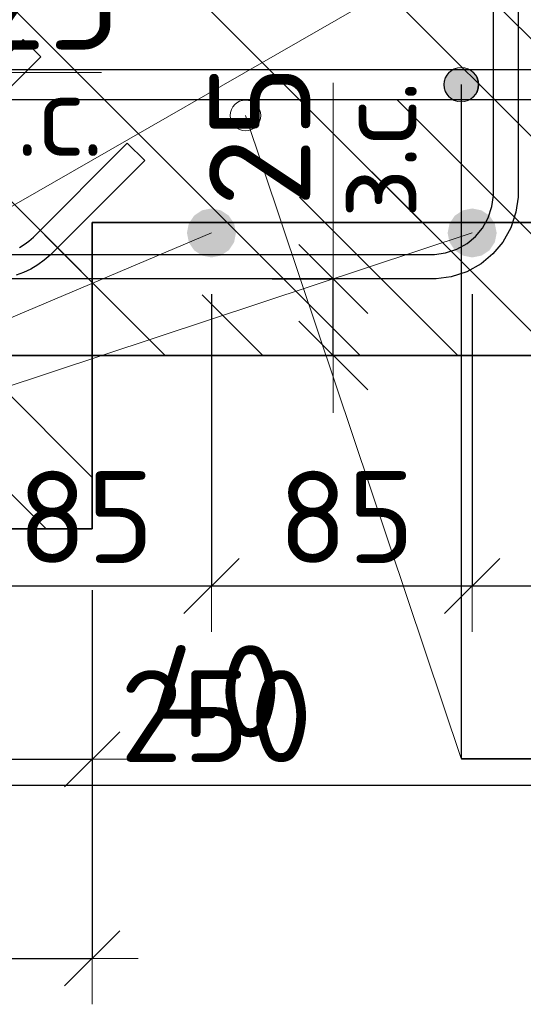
# Model space of a CAD drawing. Header units: metres. Extents: x -38 to 97, y -15 to 21.
# Tile 106 of 230: x 72.357 to 72.521, y 5.151 to 5.473. Entities that reach past the tile are written whole.
import ezdxf

# ---------------------------------------------------------------- set-up
doc = ezdxf.new("R2010")
doc.units = ezdxf.units.M
doc.header["$PDMODE"] = 65
for name, color, linetype, lineweight in [('XR$3$Арм.стержн. Хомут', 240, 'Continuous', 35), ('XR$3$Арм.стержн.горизонт. 1', 180, 'Continuous', 35), ('XR$3$Размерная линия (1)', 7, 'Continuous', 13), ('XR$3$Размерная линия_ общее', 7, 'Continuous', 13), ('XR$4$Арм. стержнями нижней зоны', 180, 'Continuous', 35), ('XR$4$Арм.стержн. Арматура края', 96, 'Continuous', 35), ('XR$4$Размерная линия (1)', 7, 'Continuous', 13), ('XR$6$Арм. стержнями нижней зоны', 180, 'Continuous', 35), ('XR$6$Арм.стержн. Арматура края', 96, 'Continuous', 35), ('XR$6$Размерная линия (1)', 7, 'Continuous', 13)]:
    doc.layers.add(name, color=color, linetype=linetype, lineweight=lineweight)
doc.styles.add('ISOCPEUR', font='txt')
doc.dimstyles.new('DIMSTYLE_11', dxfattribs={"dimtxt": 0.033, "dimasz": 0.0375, "dimexe": 0, "dimexo": 0, "dimgap": 0.0165, "dimtad": 2, "dimdec": 0, "dimlfac": 1000, "dimrnd": 1, "dimzin": 12, "dimdsep": 46, "dimtxsty": 'ISOCPEUR', "dimblk1": 'ALL_ML_STRICH', "dimblk2": 'ALL_ML_STRICH', "dimsah": 1, "dimcen": 0, "dimclrd": 7, "dimclre": 256, "dimclrt": 7, "dimadec": 0, "dimazin": 0, "dimtfac": 1, "dimtdec": 0, "dimtix": 1, "dimtmove": 2, "dimatfit": 3, "dimfxl": 0, "dimtvp": 1.2, "dimtzin": 0, "dimlwd": 0, "dimlwe": -3, "dimarcsym": 0})
doc.dimstyles.new('DIMSTYLE_12', dxfattribs={"dimtxt": 0.03, "dimasz": 0.03, "dimexe": 0, "dimexo": 0, "dimgap": 0.015, "dimtad": 2, "dimdec": 0, "dimlfac": 1000, "dimrnd": 1, "dimzin": 12, "dimdsep": 46, "dimtxsty": 'ISOCPEUR', "dimblk1": 'ALL_ML_STRICH', "dimblk2": 'ALL_ML_STRICH', "dimsah": 1, "dimcen": 0, "dimclrd": 7, "dimclre": 256, "dimclrt": 7, "dimadec": 0, "dimazin": 0, "dimtfac": 1, "dimtdec": 0, "dimtix": 1, "dimtmove": 2, "dimatfit": 3, "dimfxl": 0, "dimtzin": 0, "dimlwd": 0, "dimlwe": -3, "dimarcsym": 0})
doc.dimstyles.new('DIMSTYLE_14', dxfattribs={"dimtxt": 0.03, "dimasz": 0.03, "dimexe": 0, "dimexo": 0, "dimgap": 0.015, "dimtad": 2, "dimdec": 0, "dimlfac": 1000, "dimrnd": 1, "dimzin": 12, "dimdsep": 46, "dimtxsty": 'ISOCPEUR', "dimblk1": 'ALL_ML_STRICH', "dimblk2": 'ALL_ML_STRICH', "dimsah": 1, "dimcen": 0, "dimclrd": 7, "dimclre": 256, "dimclrt": 7, "dimadec": 0, "dimazin": 0, "dimtfac": 1, "dimtdec": 0, "dimtix": 1, "dimtmove": 2, "dimatfit": 3, "dimfxl": 0, "dimtvp": 1.2, "dimtzin": 0, "dimlwd": 0, "dimlwe": -3, "dimarcsym": 0})
pattern_1 = [(135, (0, 0), (-0.031819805, -0.031819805), [0.4, -0.05, 0, -0.05]), (135, (-0.01591, -0.01591), (-0.031819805, -0.031819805), [0.8, -0.1, 0.1, -0.1])]

# ---------------------------------------------------------------- blocks, each defined once
blk = doc.blocks.new('ALL_ML_STRICH')
at = {"color": 0, "linetype": 'ByBlock', "lineweight": -2}
for p, q in [((0, -0.5), (0, 0.5)), ((-0.3, -0.3), (0.3, 0.3)), ((-1, 0), (0.5, 0))]:
    blk.add_line(p, q, dxfattribs=at)
blk = doc.blocks.new('*D78')
at = {"layer": 'DEFPOINTS', "color": 7, "linetype": 'Continuous', "lineweight": 13, "transparency": 33554687}
for p in [(72.29474, 5.36307), (72.5447, 5.36307), (72.29474, 5.22283)]:
    blk.add_point(p, dxfattribs=at)
at = {"layer": 'XR$3$Размерная линия (1)', "color": 9, "linetype": 'Continuous', "lineweight": -2, "true_color": 0xc7c7c7, "transparency": 33554687}
for p, q in [((72.29474, 5.34307), (72.29474, 5.22283)), ((72.5447, 5.34307), (72.5447, 5.22283))]:
    blk.add_line(p, q, dxfattribs=at)
at = {"layer": 'XR$3$Размерная линия (1)', "color": 7, "linetype": 'Continuous', "lineweight": -2, "transparency": 33554687}
blk.add_line((72.29474, 5.22283), (72.5447, 5.22283), dxfattribs=at)
at = {"layer": 'XR$3$Размерная линия (1)', "color": 7, "linetype": 'Continuous', "lineweight": 13, "transparency": 33554687, "xscale": 0.03, "yscale": 0.03, "zscale": 0.03, "rotation": 180}
blk.add_blockref('ALL_ML_STRICH', (72.29474, 5.22283), dxfattribs=at)
at = {"layer": 'XR$3$Размерная линия (1)', "color": 7, "linetype": 'Continuous', "lineweight": 13, "transparency": 33554687, "xscale": 0.03, "yscale": 0.03, "zscale": 0.03}
blk.add_blockref('ALL_ML_STRICH', (72.5447, 5.22283), dxfattribs=at)
at = {"layer": 'XR$3$Размерная линия (1)', "color": 7, "linetype": 'Continuous', "lineweight": 13, "transparency": 33554687, "insert": (72.42122, 5.24533), "char_height": 0.03, "width": 0.09, "attachment_point": 5, "style": 'ISOCPEUR'}
blk.add_mtext('\\A1;{250}', dxfattribs=at)
blk = doc.blocks.new('*D83')
at = {"layer": 'DEFPOINTS', "color": 7, "linetype": 'Continuous', "lineweight": 13, "transparency": 33554687}
for p in [(72.33466, 5.40307), (72.41966, 5.40307), (72.33466, 5.28783)]:
    blk.add_point(p, dxfattribs=at)
at = {"layer": 'XR$3$Размерная линия (1)', "color": 9, "linetype": 'Continuous', "lineweight": -2, "true_color": 0xc7c7c7, "transparency": 33554687}
for p, q in [((72.33466, 5.38307), (72.33466, 5.28783)), ((72.41966, 5.38307), (72.41966, 5.28783))]:
    blk.add_line(p, q, dxfattribs=at)
at = {"layer": 'XR$3$Размерная линия (1)', "color": 7, "linetype": 'Continuous', "lineweight": -2, "transparency": 33554687}
blk.add_line((72.33466, 5.28783), (72.41966, 5.28783), dxfattribs=at)
at = {"layer": 'XR$3$Размерная линия (1)', "color": 7, "linetype": 'Continuous', "lineweight": 13, "transparency": 33554687, "xscale": 0.03, "yscale": 0.03, "zscale": 0.03, "rotation": 180}
blk.add_blockref('ALL_ML_STRICH', (72.33466, 5.28783), dxfattribs=at)
at = {"layer": 'XR$3$Размерная линия (1)', "color": 7, "linetype": 'Continuous', "lineweight": 13, "transparency": 33554687, "xscale": 0.03, "yscale": 0.03, "zscale": 0.03}
blk.add_blockref('ALL_ML_STRICH', (72.41966, 5.28783), dxfattribs=at)
at = {"layer": 'XR$3$Размерная линия (1)', "color": 7, "linetype": 'Continuous', "lineweight": 13, "transparency": 33554687, "insert": (72.37866, 5.31033), "char_height": 0.03, "width": 0.06, "attachment_point": 5, "style": 'ISOCPEUR'}
blk.add_mtext('\\A1;{85}', dxfattribs=at)
blk = doc.blocks.new('*D84')
at = {"layer": 'DEFPOINTS', "color": 7, "linetype": 'Continuous', "lineweight": 13, "transparency": 33554687}
for p in [(72.41966, 5.40307), (72.50474, 5.40307), (72.41966, 5.28783)]:
    blk.add_point(p, dxfattribs=at)
at = {"layer": 'XR$3$Размерная линия (1)', "color": 9, "linetype": 'Continuous', "lineweight": -2, "true_color": 0xc7c7c7, "transparency": 33554687}
for p, q in [((72.41966, 5.38307), (72.41966, 5.28783)), ((72.50474, 5.38307), (72.50474, 5.28783))]:
    blk.add_line(p, q, dxfattribs=at)
at = {"layer": 'XR$3$Размерная линия (1)', "color": 7, "linetype": 'Continuous', "lineweight": -2, "transparency": 33554687}
blk.add_line((72.41966, 5.28783), (72.50474, 5.28783), dxfattribs=at)
at = {"layer": 'XR$3$Размерная линия (1)', "color": 7, "linetype": 'Continuous', "lineweight": 13, "transparency": 33554687, "xscale": 0.03, "yscale": 0.03, "zscale": 0.03, "rotation": 180}
blk.add_blockref('ALL_ML_STRICH', (72.41966, 5.28783), dxfattribs=at)
at = {"layer": 'XR$3$Размерная линия (1)', "color": 7, "linetype": 'Continuous', "lineweight": 13, "transparency": 33554687, "xscale": 0.03, "yscale": 0.03, "zscale": 0.03}
blk.add_blockref('ALL_ML_STRICH', (72.50474, 5.28783), dxfattribs=at)
at = {"layer": 'XR$3$Размерная линия (1)', "color": 7, "linetype": 'Continuous', "lineweight": 13, "transparency": 33554687, "insert": (72.4637, 5.31033), "char_height": 0.03, "width": 0.06, "attachment_point": 5, "style": 'ISOCPEUR'}
blk.add_mtext('\\A1;{85}', dxfattribs=at)
blk = doc.blocks.new('*D85')
at = {"layer": 'DEFPOINTS', "color": 7, "linetype": 'Continuous', "lineweight": 13, "transparency": 33554687}
for p in [(72.50474, 5.40307), (72.5447, 5.36307), (72.50474, 5.28783)]:
    blk.add_point(p, dxfattribs=at)
at = {"layer": 'XR$3$Размерная линия (1)', "color": 9, "linetype": 'Continuous', "lineweight": -2, "true_color": 0xc7c7c7, "transparency": 33554687}
for p, q in [((72.50474, 5.38307), (72.50474, 5.28783)), ((72.5447, 5.34307), (72.5447, 5.28783))]:
    blk.add_line(p, q, dxfattribs=at)
at = {"layer": 'XR$3$Размерная линия (1)', "color": 7, "linetype": 'Continuous', "lineweight": -2, "transparency": 33554687}
blk.add_line((72.50474, 5.28783), (72.5447, 5.28783), dxfattribs=at)
at = {"layer": 'XR$3$Размерная линия (1)', "color": 7, "linetype": 'Continuous', "lineweight": 13, "transparency": 33554687, "xscale": 0.03, "yscale": 0.03, "zscale": 0.03, "rotation": 180}
blk.add_blockref('ALL_ML_STRICH', (72.50474, 5.28783), dxfattribs=at)
at = {"layer": 'XR$3$Размерная линия (1)', "color": 7, "linetype": 'Continuous', "lineweight": 13, "transparency": 33554687, "xscale": 0.03, "yscale": 0.03, "zscale": 0.03}
blk.add_blockref('ALL_ML_STRICH', (72.5447, 5.28783), dxfattribs=at)
at = {"layer": 'XR$3$Размерная линия (1)', "color": 7, "linetype": 'Continuous', "lineweight": 13, "transparency": 33554687, "insert": (72.58504, 5.31003), "char_height": 0.03, "width": 0.06, "attachment_point": 5, "style": 'ISOCPEUR'}
blk.add_mtext('\\A1;{40}', dxfattribs=at)
blk = doc.blocks.new('*D91')
at = {"layer": 'DEFPOINTS', "color": 7, "linetype": 'Continuous', "lineweight": 13, "transparency": 33554687}
for p in [(72.29474, 5.45544), (72.29474, 5.42045), (72.31974, 5.41545)]:
    blk.add_point(p, dxfattribs=at)
at = {"layer": 'XR$3$Размерная линия_ общее', "color": 253, "linetype": 'Continuous', "lineweight": -2, "true_color": 0xa0a0a0, "transparency": 33554687}
for p, q in [((72.29474, 5.44045), (72.29474, 5.45544)), ((72.31974, 5.43545), (72.31974, 5.45544))]:
    blk.add_line(p, q, dxfattribs=at)
at = {"layer": 'XR$3$Размерная линия_ общее', "color": 7, "linetype": 'Continuous', "lineweight": -2, "transparency": 33554687}
blk.add_line((72.29474, 5.45544), (72.31974, 5.45544), dxfattribs=at)
at = {"layer": 'XR$3$Размерная линия_ общее', "color": 7, "linetype": 'Continuous', "lineweight": 13, "transparency": 33554687, "xscale": 0.0375, "yscale": 0.0375, "zscale": 0.0375, "rotation": 180}
blk.add_blockref('ALL_ML_STRICH', (72.29474, 5.45544), dxfattribs=at)
at = {"layer": 'XR$3$Размерная линия_ общее', "color": 7, "linetype": 'Continuous', "lineweight": 13, "transparency": 33554687, "xscale": 0.0375, "yscale": 0.0375, "zscale": 0.0375}
blk.add_blockref('ALL_ML_STRICH', (72.31974, 5.45544), dxfattribs=at)
at = {"layer": 'XR$3$Размерная линия_ общее', "color": 7, "linetype": 'Continuous', "lineweight": 13, "transparency": 33554687, "insert": (72.36647, 5.47944), "char_height": 0.033, "width": 0.066, "attachment_point": 5, "style": 'ISOCPEUR'}
blk.add_mtext('\\A1;{25}', dxfattribs=at)
at = {"layer": 'XR$3$Размерная линия_ общее', "color": 7, "linetype": 'Continuous', "lineweight": 13, "transparency": 33554687, "insert": (72.33952, 5.45523), "char_height": 0.027, "width": 0.00135, "attachment_point": 1, "line_spacing_factor": 0.60241, "style": 'ISOCPEUR'}
blk.add_mtext('з.с.', dxfattribs=at)
blk = doc.blocks.new('*D92')
at = {"layer": 'DEFPOINTS', "color": 7, "linetype": 'Continuous', "lineweight": 13, "transparency": 33554687}
for p in [(72.41944, 5.38807), (72.42444, 5.36307), (72.45943, 5.36307)]:
    blk.add_point(p, dxfattribs=at)
at = {"layer": 'XR$3$Размерная линия_ общее', "color": 253, "linetype": 'Continuous', "lineweight": -2, "true_color": 0xa0a0a0, "transparency": 33554687}
for p, q in [((72.43944, 5.38807), (72.45943, 5.38807)), ((72.44444, 5.36307), (72.45943, 5.36307))]:
    blk.add_line(p, q, dxfattribs=at)
at = {"layer": 'XR$3$Размерная линия_ общее', "color": 7, "linetype": 'Continuous', "lineweight": -2, "transparency": 33554687}
blk.add_line((72.45943, 5.36307), (72.45943, 5.38807), dxfattribs=at)
at = {"layer": 'XR$3$Размерная линия_ общее', "color": 7, "linetype": 'Continuous', "lineweight": 13, "transparency": 33554687, "xscale": 0.0375, "yscale": 0.0375, "zscale": 0.0375}
for p, rotation in [((72.45943, 5.38807), 90), ((72.45943, 5.36307), 270)]:
    blk.add_blockref('ALL_ML_STRICH', p, dxfattribs=dict(at, rotation=rotation))
at = {"layer": 'XR$3$Размерная линия_ общее', "color": 7, "linetype": 'Continuous', "lineweight": 13, "transparency": 33554687, "insert": (72.45964, 5.40784), "char_height": 0.027, "width": 0.00135, "attachment_point": 1, "rotation": 90, "line_spacing_factor": 0.60241, "style": 'ISOCPEUR'}
blk.add_mtext('з.с.', dxfattribs=at)
at = {"layer": 'XR$3$Размерная линия_ общее', "color": 7, "linetype": 'Continuous', "lineweight": 13, "transparency": 33554687, "insert": (72.43543, 5.43479), "char_height": 0.033, "width": 0.066, "attachment_point": 5, "rotation": 90, "style": 'ISOCPEUR'}
blk.add_mtext('\\A1;{25}', dxfattribs=at)
blk = doc.blocks.new('*D386')
at = {"layer": 'DEFPOINTS', "color": 7, "linetype": 'Continuous', "lineweight": 13, "transparency": 33554687}
for p in [(72.13078, 5.30648), (72.38074, 5.30648), (72.13078, 5.16625)]:
    blk.add_point(p, dxfattribs=at)
at = {"layer": 'XR$4$Размерная линия (1)', "color": 9, "linetype": 'Continuous', "lineweight": -2, "true_color": 0xc7c7c7, "transparency": 33554687}
for p, q in [((72.13078, 5.28648), (72.13078, 5.16625)), ((72.38074, 5.28648), (72.38074, 5.16625))]:
    blk.add_line(p, q, dxfattribs=at)
at = {"layer": 'XR$4$Размерная линия (1)', "color": 7, "linetype": 'Continuous', "lineweight": -2, "transparency": 33554687}
blk.add_line((72.13078, 5.16625), (72.38074, 5.16625), dxfattribs=at)
at = {"layer": 'XR$4$Размерная линия (1)', "color": 7, "linetype": 'Continuous', "lineweight": 13, "transparency": 33554687, "xscale": 0.03, "yscale": 0.03, "zscale": 0.03, "rotation": 180}
blk.add_blockref('ALL_ML_STRICH', (72.13078, 5.16625), dxfattribs=at)
at = {"layer": 'XR$4$Размерная линия (1)', "color": 7, "linetype": 'Continuous', "lineweight": 13, "transparency": 33554687, "xscale": 0.03, "yscale": 0.03, "zscale": 0.03}
blk.add_blockref('ALL_ML_STRICH', (72.38074, 5.16625), dxfattribs=at)
at = {"layer": 'XR$4$Размерная линия (1)', "color": 7, "linetype": 'Continuous', "lineweight": 13, "transparency": 33554687, "insert": (72.25726, 5.18875), "char_height": 0.03, "width": 0.09, "attachment_point": 5, "style": 'ISOCPEUR'}
blk.add_mtext('\\A1;{250}', dxfattribs=at)
blk = doc.blocks.new('*D393')
at = {"layer": 'DEFPOINTS', "color": 7, "linetype": 'Continuous', "lineweight": 13, "transparency": 33554687}
for p in [(72.34078, 5.34648), (72.38074, 5.30648), (72.34078, 5.23125)]:
    blk.add_point(p, dxfattribs=at)
at = {"layer": 'XR$4$Размерная линия (1)', "color": 9, "linetype": 'Continuous', "lineweight": -2, "true_color": 0xc7c7c7, "transparency": 33554687}
for p, q in [((72.34078, 5.32648), (72.34078, 5.23125)), ((72.38074, 5.28648), (72.38074, 5.23125))]:
    blk.add_line(p, q, dxfattribs=at)
at = {"layer": 'XR$4$Размерная линия (1)', "color": 7, "linetype": 'Continuous', "lineweight": -2, "transparency": 33554687}
blk.add_line((72.34078, 5.23125), (72.38074, 5.23125), dxfattribs=at)
at = {"layer": 'XR$4$Размерная линия (1)', "color": 7, "linetype": 'Continuous', "lineweight": 13, "transparency": 33554687, "xscale": 0.03, "yscale": 0.03, "zscale": 0.03, "rotation": 180}
blk.add_blockref('ALL_ML_STRICH', (72.34078, 5.23125), dxfattribs=at)
at = {"layer": 'XR$4$Размерная линия (1)', "color": 7, "linetype": 'Continuous', "lineweight": 13, "transparency": 33554687, "xscale": 0.03, "yscale": 0.03, "zscale": 0.03}
blk.add_blockref('ALL_ML_STRICH', (72.38074, 5.23125), dxfattribs=at)
at = {"layer": 'XR$4$Размерная линия (1)', "color": 7, "linetype": 'Continuous', "lineweight": 13, "transparency": 33554687, "insert": (72.42108, 5.25344), "char_height": 0.03, "width": 0.06, "attachment_point": 5, "style": 'ISOCPEUR'}
blk.add_mtext('\\A1;{40}', dxfattribs=at)
blk = doc.blocks.new('*D785')
at = {"layer": 'DEFPOINTS', "color": 7, "linetype": 'Continuous', "lineweight": 13, "transparency": 33554687}
for p in [(72.13078, 5.30648), (72.38074, 5.30648), (72.13078, 5.16625)]:
    blk.add_point(p, dxfattribs=at)
at = {"layer": 'XR$6$Размерная линия (1)', "color": 9, "linetype": 'Continuous', "lineweight": -2, "true_color": 0xc7c7c7, "transparency": 33554687}
for p, q in [((72.13078, 5.28648), (72.13078, 5.16625)), ((72.38074, 5.28648), (72.38074, 5.16625))]:
    blk.add_line(p, q, dxfattribs=at)
at = {"layer": 'XR$6$Размерная линия (1)', "color": 7, "linetype": 'Continuous', "lineweight": -2, "transparency": 33554687}
blk.add_line((72.13078, 5.16625), (72.38074, 5.16625), dxfattribs=at)
at = {"layer": 'XR$6$Размерная линия (1)', "color": 7, "linetype": 'Continuous', "lineweight": 13, "transparency": 33554687, "xscale": 0.03, "yscale": 0.03, "zscale": 0.03, "rotation": 180}
blk.add_blockref('ALL_ML_STRICH', (72.13078, 5.16625), dxfattribs=at)
at = {"layer": 'XR$6$Размерная линия (1)', "color": 7, "linetype": 'Continuous', "lineweight": 13, "transparency": 33554687, "xscale": 0.03, "yscale": 0.03, "zscale": 0.03}
blk.add_blockref('ALL_ML_STRICH', (72.38074, 5.16625), dxfattribs=at)
at = {"layer": 'XR$6$Размерная линия (1)', "color": 7, "linetype": 'Continuous', "lineweight": 13, "transparency": 33554687, "insert": (72.25726, 5.18875), "char_height": 0.03, "width": 0.09, "attachment_point": 5, "style": 'ISOCPEUR'}
blk.add_mtext('\\A1;{250}', dxfattribs=at)
blk = doc.blocks.new('*D789')
at = {"layer": 'DEFPOINTS', "color": 7, "linetype": 'Continuous', "lineweight": 13, "transparency": 33554687}
for p in [(72.34078, 5.34648), (72.38074, 5.30648), (72.34078, 5.23125)]:
    blk.add_point(p, dxfattribs=at)
at = {"layer": 'XR$6$Размерная линия (1)', "color": 9, "linetype": 'Continuous', "lineweight": -2, "true_color": 0xc7c7c7, "transparency": 33554687}
for p, q in [((72.34078, 5.32648), (72.34078, 5.23125)), ((72.38074, 5.28648), (72.38074, 5.23125))]:
    blk.add_line(p, q, dxfattribs=at)
at = {"layer": 'XR$6$Размерная линия (1)', "color": 7, "linetype": 'Continuous', "lineweight": -2, "transparency": 33554687}
blk.add_line((72.34078, 5.23125), (72.38074, 5.23125), dxfattribs=at)
at = {"layer": 'XR$6$Размерная линия (1)', "color": 7, "linetype": 'Continuous', "lineweight": 13, "transparency": 33554687, "xscale": 0.03, "yscale": 0.03, "zscale": 0.03, "rotation": 180}
blk.add_blockref('ALL_ML_STRICH', (72.34078, 5.23125), dxfattribs=at)
at = {"layer": 'XR$6$Размерная линия (1)', "color": 7, "linetype": 'Continuous', "lineweight": 13, "transparency": 33554687, "xscale": 0.03, "yscale": 0.03, "zscale": 0.03}
blk.add_blockref('ALL_ML_STRICH', (72.38074, 5.23125), dxfattribs=at)
at = {"layer": 'XR$6$Размерная линия (1)', "color": 7, "linetype": 'Continuous', "lineweight": 13, "transparency": 33554687, "insert": (72.42108, 5.25344), "char_height": 0.03, "width": 0.06, "attachment_point": 5, "style": 'ISOCPEUR'}
blk.add_mtext('\\A1;{40}', dxfattribs=at)

msp = doc.modelspace()

# ---------------------------------------------------------------- hatches: boundary and pattern name
at = {"linetype": 'Continuous', "lineweight": 25, "transparency": 33554687}
h = msp.add_hatch(dxfattribs=at)
h.set_pattern_fill('__________540', scale=0.015, style=0, pattern_type=2)
h.set_pattern_definition(pattern_1)
h.paths.add_polyline_path([(72.5447, 5.66307), (72.2947, 5.66307), (72.2947, 5.36307), (72.5447, 5.36307)], flags=0)
h = msp.add_hatch(dxfattribs=at)
h.set_pattern_fill('__________540', scale=0.015, style=0, pattern_type=2)
h.set_pattern_definition(pattern_1)
h.paths.add_polyline_path([(72.38074, 5.60648), (72.13074, 5.60648), (72.13074, 5.30648), (72.38074, 5.30648)], flags=0)
h = msp.add_hatch(dxfattribs=at)
h.set_pattern_fill('__________540', scale=0.015, style=0, pattern_type=2)
h.set_pattern_definition(pattern_1)
h.paths.add_polyline_path([(72.38078, 5.60648), (72.13078, 5.60648), (72.13078, 5.30648), (72.38078, 5.30648)], flags=0)
at = {"linetype": 'Continuous', "lineweight": 13, "transparency": 33554687}
h = msp.add_hatch(dxfattribs=at)
h.set_pattern_fill('__________540', scale=0.015, style=0, pattern_type=2)
h.set_pattern_definition(pattern_1)
h.paths.add_polyline_path([(72.38074, 5.60648), (72.38074, 5.40648), (72.56291, 5.40648), (72.56291, 5.60648)], flags=0)
h = msp.add_hatch(dxfattribs=at)
h.set_pattern_fill('__________540', scale=0.015, style=0, pattern_type=2)
h.set_pattern_definition(pattern_1)
h.paths.add_polyline_path([(72.38078, 5.60648), (72.38078, 5.40648), (72.56295, 5.40648), (72.56295, 5.60648)], flags=0)
at = {"layer": 'XR$3$Арм.стержн.горизонт. 1', "linetype": 'Continuous', "lineweight": 50, "transparency": 33554687}
for points in [[(72.42766, 5.40307), (72.42706, 5.40613), (72.42532, 5.40872), (72.42273, 5.41046), (72.41966, 5.41107), (72.4166, 5.41046), (72.41401, 5.40872), (72.41227, 5.40613), (72.41166, 5.40307), (72.41227, 5.40001), (72.41401, 5.39741), (72.4166, 5.39568), (72.41966, 5.39507), (72.42273, 5.39568), (72.42532, 5.39741), (72.42706, 5.40001)], [(72.51274, 5.40307), (72.51213, 5.40613), (72.5104, 5.40872), (72.5078, 5.41046), (72.50474, 5.41107), (72.50168, 5.41046), (72.49908, 5.40872), (72.49735, 5.40613), (72.49674, 5.40307), (72.49735, 5.40001), (72.49908, 5.39741), (72.50168, 5.39568), (72.50474, 5.39507), (72.5078, 5.39568), (72.5104, 5.39741), (72.51213, 5.40001)]]:
    msp.add_hatch(color=7, dxfattribs=at).paths.add_polyline_path(points)
at = {"layer": 'XR$4$Арм. стержнями нижней зоны', "linetype": 'Continuous', "lineweight": 13, "transparency": 33554687}
for points in [[(72.49627, 5.45429), (72.50595, 5.45429), (72.50392, 5.45632)], [(72.49627, 5.45429), (72.50392, 5.45632), (72.4983, 5.45632)], [(72.4983, 5.45632), (72.50392, 5.45632), (72.50111, 5.45711)], [(72.49549, 5.45148), (72.50674, 5.45148), (72.50595, 5.45429)], [(72.49549, 5.45148), (72.50595, 5.45429), (72.49627, 5.45429)], [(72.49627, 5.44867), (72.50674, 5.45148), (72.49549, 5.45148)], [(72.49627, 5.44867), (72.50595, 5.44867), (72.50674, 5.45148)], [(72.4983, 5.44664), (72.50595, 5.44867), (72.49627, 5.44867)], [(72.4983, 5.44664), (72.50392, 5.44664), (72.50595, 5.44867)], [(72.50392, 5.44664), (72.4983, 5.44664), (72.50111, 5.44586)]]:
    msp.add_hatch(color=7, dxfattribs=at).paths.add_polyline_path(points)
at = {"layer": 'XR$6$Арм. стержнями нижней зоны', "linetype": 'Continuous', "lineweight": 13, "transparency": 33554687}
for points in [[(72.4964, 5.45429), (72.50608, 5.45429), (72.50405, 5.45632)], [(72.4964, 5.45429), (72.50405, 5.45632), (72.49843, 5.45632)], [(72.49843, 5.45632), (72.50405, 5.45632), (72.50124, 5.45711)], [(72.49561, 5.45148), (72.50686, 5.45148), (72.50608, 5.45429)], [(72.49561, 5.45148), (72.50608, 5.45429), (72.4964, 5.45429)], [(72.4964, 5.44867), (72.50686, 5.45148), (72.49561, 5.45148)], [(72.4964, 5.44867), (72.50608, 5.44867), (72.50686, 5.45148)], [(72.49843, 5.44664), (72.50608, 5.44867), (72.4964, 5.44867)], [(72.49843, 5.44664), (72.50405, 5.44664), (72.50608, 5.44867)], [(72.50405, 5.44664), (72.49843, 5.44664), (72.50124, 5.44586)]]:
    msp.add_hatch(color=7, dxfattribs=at).paths.add_polyline_path(points)

# ---------------------------------------------------------------- linework, layer by layer
at = {"color": 7, "linetype": 'Continuous', "lineweight": 13, "transparency": 33554687}
for p, q in [((72.31974, 5.45544), (72.38374, 5.45544)), ((72.45943, 5.38807), (72.45943, 5.45207)), ((72.43078, 5.44143), (72.50111, 5.23144)), ((72.43081, 5.44143), (72.50115, 5.23144))]:
    msp.add_line(p, q, dxfattribs=at)
at = {"color": 7, "linetype": 'Continuous', "lineweight": 35, "transparency": 33554687}
for p, q in [((72.38074, 5.40648), (72.56291, 5.40648)), ((72.38074, 5.30648), (72.38074, 5.40648)), ((72.38078, 5.30648), (72.38078, 5.40648)), ((72.38078, 5.40648), (72.56295, 5.40648)), ((72.2947, 5.36307), (72.5447, 5.36307)), ((72.13074, 5.30648), (72.38074, 5.30648)), ((72.13078, 5.30648), (72.38078, 5.30648))]:
    msp.add_line(p, q, dxfattribs=at)
at = {"color": 7, "linetype": 'Continuous', "lineweight": 13, "transparency": 33554687}
msp.add_circle((72.43078, 5.44143), 0.005, dxfattribs=at)
msp.add_circle((72.43078, 5.44143), 0.005, dxfattribs=at)
at = {"layer": 'XR$3$Арм.стержн. Хомут', "color": 40, "linetype": 'Continuous', "lineweight": 25, "transparency": 33554687}
for points in [[(72.5197, 5.60739), (72.5197, 5.41474), (72.51902, 5.40986), (72.51735, 5.40478), (72.51473, 5.40011), (72.51151, 5.39626), (72.50766, 5.39304), (72.50299, 5.39042), (72.49791, 5.38875), (72.49303, 5.38807), (72.34634, 5.38807)], [(72.5197, 5.60739), (72.5197, 5.41474), (72.51902, 5.40986), (72.51735, 5.40478), (72.51473, 5.40011), (72.51151, 5.39626), (72.50766, 5.39304), (72.50299, 5.39042), (72.49791, 5.38875), (72.49303, 5.38807), (72.34634, 5.38807)], [(72.5197, 5.60739), (72.5197, 5.41474), (72.51902, 5.40986), (72.51735, 5.40478), (72.51473, 5.40011), (72.51151, 5.39626), (72.50766, 5.39304), (72.50299, 5.39042), (72.49791, 5.38875), (72.49303, 5.38807), (72.34634, 5.38807)], [(72.3469, 5.39607), (72.49247, 5.39607), (72.49609, 5.39657), (72.49975, 5.39778), (72.5031, 5.39966), (72.50583, 5.40194), (72.50811, 5.40467), (72.50999, 5.40802), (72.5112, 5.41168), (72.5117, 5.4153), (72.5117, 5.60684)], [(72.3469, 5.39607), (72.49247, 5.39607), (72.49609, 5.39657), (72.49975, 5.39778), (72.5031, 5.39966), (72.50583, 5.40194), (72.50811, 5.40467), (72.50999, 5.40802), (72.5112, 5.41168), (72.5117, 5.4153), (72.5117, 5.60684)], [(72.3469, 5.39607), (72.49247, 5.39607), (72.49609, 5.39657), (72.49975, 5.39778), (72.5031, 5.39966), (72.50583, 5.40194), (72.50811, 5.40467), (72.50999, 5.40802), (72.5112, 5.41168), (72.5117, 5.4153), (72.5117, 5.60684)], [(72.3274, 5.4354), (72.35827, 5.46627), (72.36393, 5.46061)], [(72.3274, 5.4354), (72.35827, 5.46627), (72.36393, 5.46061)], [(72.3274, 5.4354), (72.35827, 5.46627), (72.36393, 5.46061)], [(72.36393, 5.46061), (72.33325, 5.42994)], [(72.36393, 5.46061), (72.33325, 5.42994)], [(72.36393, 5.46061), (72.33325, 5.42994)], [(72.35698, 5.39837), (72.35859, 5.39932), (72.36011, 5.40042), (72.36154, 5.40165), (72.39221, 5.43233), (72.39787, 5.42667), (72.36699, 5.3958), (72.36509, 5.39414), (72.36297, 5.39261), (72.36071, 5.39129), (72.35838, 5.39019), (72.35596, 5.38932)], [(72.35698, 5.39837), (72.35859, 5.39932), (72.36011, 5.40042), (72.36154, 5.40165), (72.39221, 5.43233), (72.39787, 5.42667), (72.36699, 5.3958), (72.36509, 5.39414), (72.36297, 5.39261), (72.36071, 5.39129), (72.35838, 5.39019), (72.35596, 5.38932)], [(72.35698, 5.39837), (72.35859, 5.39932), (72.36011, 5.40042), (72.36154, 5.40165), (72.39221, 5.43233), (72.39787, 5.42667), (72.36699, 5.3958), (72.36509, 5.39414), (72.36297, 5.39261), (72.36071, 5.39129), (72.35838, 5.39019), (72.35596, 5.38932)]]:
    msp.add_lwpolyline(points, dxfattribs=at)
at = {"layer": 'XR$3$Арм.стержн.горизонт. 1', "color": 7, "linetype": 'Continuous', "lineweight": 13, "transparency": 33554687}
for q in [(72.50474, 5.49807), (72.41966, 5.40307), (72.50474, 5.40307)]:
    msp.add_line((72.11391, 5.27357), q, dxfattribs=at)
at = {"layer": 'XR$4$Арм. стержнями нижней зоны', "color": 7, "linetype": 'Continuous', "lineweight": 13, "transparency": 33554687}
for p, q in [((72.50111, 5.45711), (72.50111, 5.45711)), ((72.49549, 5.45148), (72.49549, 5.45148)), ((72.50111, 5.23144), (72.50111, 5.45148)), ((72.50674, 5.45148), (72.50674, 5.45148)), ((72.50111, 5.44586), (72.50111, 5.44586)), ((72.50111, 5.23144), (72.72711, 5.23144))]:
    msp.add_line(p, q, dxfattribs=at)
at = {"layer": 'XR$4$Арм. стержнями нижней зоны', "color": 4, "linetype": 'Continuous', "lineweight": 25, "transparency": 33554687}
msp.add_lwpolyline([(72.15574, 5.45648), (72.56791, 5.45648), (72.56791, 5.44648), (72.15574, 5.44648), (72.15574, 5.45648)], dxfattribs=at)
at = {"layer": 'XR$4$Арм. стержнями нижней зоны', "color": 7, "linetype": 'Continuous', "lineweight": 13, "transparency": 33554687}
msp.add_circle((72.50111, 5.45148), 0.00563, dxfattribs=at)
at = {"layer": 'XR$4$Арм.стержн. Арматура края', "color": 4, "linetype": 'Continuous', "lineweight": 25, "transparency": 33554687}
for points in [[(72.56791, 5.44648), (72.1843, 5.44648), (72.17909, 5.44721), (72.17365, 5.449), (72.16864, 5.45181), (72.16451, 5.45525), (72.16106, 5.45938), (72.15826, 5.46439), (72.15646, 5.46983), (72.15574, 5.47505), (72.15574, 5.55192), (72.15646, 5.55713), (72.15826, 5.56257), (72.16106, 5.56758), (72.16451, 5.57171), (72.16864, 5.57516), (72.17365, 5.57796), (72.17909, 5.57976), (72.1843, 5.58048), (72.56791, 5.58048)], [(72.56791, 5.57048), (72.185, 5.57048), (72.18136, 5.56998), (72.17769, 5.56877), (72.17434, 5.56689), (72.17161, 5.56461), (72.16933, 5.56188), (72.16745, 5.55853), (72.16624, 5.55486), (72.16574, 5.55122), (72.16574, 5.47574), (72.16624, 5.4721), (72.16745, 5.46844), (72.16933, 5.46508), (72.17161, 5.46235), (72.17434, 5.46008), (72.17769, 5.4582), (72.18136, 5.45699), (72.185, 5.45648), (72.56791, 5.45648)]]:
    msp.add_lwpolyline(points, dxfattribs=at)
at = {"layer": 'XR$6$Арм. стержнями нижней зоны', "color": 7, "linetype": 'Continuous', "lineweight": 13, "transparency": 33554687}
for p, q in [((72.50124, 5.45711), (72.50124, 5.45711)), ((72.49561, 5.45148), (72.49561, 5.45148)), ((72.50124, 5.23124), (72.50124, 5.45148)), ((72.50686, 5.45148), (72.50686, 5.45148)), ((72.50124, 5.44586), (72.50124, 5.44586)), ((72.50124, 5.23124), (72.72724, 5.23124))]:
    msp.add_line(p, q, dxfattribs=at)
at = {"layer": 'XR$6$Арм. стержнями нижней зоны', "color": 4, "linetype": 'Continuous', "lineweight": 25, "transparency": 33554687}
msp.add_lwpolyline([(72.15578, 5.45648), (72.56795, 5.45648), (72.56795, 5.44648), (72.15578, 5.44648), (72.15578, 5.45648)], dxfattribs=at)
at = {"layer": 'XR$6$Арм. стержнями нижней зоны', "color": 7, "linetype": 'Continuous', "lineweight": 13, "transparency": 33554687}
msp.add_circle((72.50124, 5.45148), 0.00563, dxfattribs=at)
at = {"layer": 'XR$6$Арм.стержн. Арматура края', "color": 4, "linetype": 'Continuous', "lineweight": 25, "transparency": 33554687}
for points in [[(72.56795, 5.44648), (72.18434, 5.44648), (72.17913, 5.44721), (72.17369, 5.449), (72.16868, 5.45181), (72.16455, 5.45525), (72.1611, 5.45938), (72.1583, 5.46439), (72.1565, 5.46983), (72.15578, 5.47505), (72.15578, 5.55192), (72.1565, 5.55713), (72.1583, 5.56257), (72.1611, 5.56758), (72.16455, 5.57171), (72.16868, 5.57516), (72.17369, 5.57796), (72.17913, 5.57976), (72.18434, 5.58048), (72.56795, 5.58048)], [(72.56795, 5.57048), (72.18503, 5.57048), (72.1814, 5.56998), (72.17773, 5.56877), (72.17437, 5.56689), (72.17165, 5.56461), (72.16937, 5.56188), (72.16749, 5.55853), (72.16628, 5.55486), (72.16578, 5.55122), (72.16578, 5.47574), (72.16628, 5.4721), (72.16749, 5.46844), (72.16937, 5.46508), (72.17165, 5.46235), (72.17437, 5.46008), (72.17773, 5.4582), (72.1814, 5.45699), (72.18503, 5.45648), (72.56795, 5.45648)]]:
    msp.add_lwpolyline(points, dxfattribs=at)

# ---------------------------------------------------------------- dimensions: what is measured, and where the dimension line sits
at = {"layer": 'XR$3$Размерная линия (1)', "color": 7, "linetype": 'Continuous', "lineweight": 13, "transparency": 33554687}
for base, p1, p2, dimstyle, picture, middle in [((72.41966, 5.28783), (72.33466, 5.38307), (72.41966, 5.38307), 'DIMSTYLE_12', '*D83', (72.37866, 5.31033)), ((72.50474, 5.28783), (72.41966, 5.38307), (72.50474, 5.38307), 'DIMSTYLE_12', '*D84', (72.4637, 5.31033)), ((72.5447, 5.28783), (72.50474, 5.38307), (72.5447, 5.34307), 'DIMSTYLE_14', '*D85', (72.58504, 5.31003)), ((72.5447, 5.22283), (72.29474, 5.34307), (72.5447, 5.34307), 'DIMSTYLE_12', '*D78', (72.42122, 5.24533))]:
    dim = msp.add_linear_dim(base=base, p1=p1, p2=p2, dimstyle=dimstyle, override={"dimpost": '<>', "dimclrd": 7, "dimclre": 9, "dimclrt": 7, "dimlwd": 0, "dimlwe": 65533}, dxfattribs=at)
    dim.commit()
    dim.dimension.update_dxf_attribs({"geometry": picture, "text_midpoint": middle, "dimtype": 160})
at = {"layer": 'XR$3$Размерная линия_ общее', "color": 7, "linetype": 'Continuous', "lineweight": 13, "transparency": 33554687}
dim = msp.add_linear_dim(base=(72.31974, 5.45544), p1=(72.29474, 5.44045), p2=(72.31974, 5.43545), text='<>\\Xз.с.', dimstyle='DIMSTYLE_11', override={"dimpost": '<>', "dimclrd": 7, "dimclre": 253, "dimclrt": 7, "dimlwd": 0, "dimlwe": 65533}, dxfattribs=at)
dim.commit()
dim.dimension.update_dxf_attribs({"geometry": '*D91', "text_midpoint": (72.36647, 5.47944), "dimtype": 160})
dim = msp.add_linear_dim(base=(72.45943, 5.38807), p1=(72.44444, 5.36307), p2=(72.43944, 5.38807), angle=90, text='<>\\Xз.с.', dimstyle='DIMSTYLE_11', override={"dimpost": '<>', "dimclrd": 7, "dimclre": 253, "dimclrt": 7, "dimlwd": 0, "dimlwe": 65533}, dxfattribs=at)
dim.commit()
dim.dimension.update_dxf_attribs({"geometry": '*D92', "text_midpoint": (72.43543, 5.43479), "dimtype": 160})
at = {"layer": 'XR$4$Размерная линия (1)', "color": 7, "linetype": 'Continuous', "lineweight": 13, "transparency": 33554687}
for base, p1, dimstyle, picture, middle in [((72.38074, 5.23125), (72.34078, 5.32648), 'DIMSTYLE_14', '*D393', (72.42108, 5.25344)), ((72.38074, 5.16625), (72.13078, 5.28648), 'DIMSTYLE_12', '*D386', (72.25726, 5.18875))]:
    dim = msp.add_linear_dim(base=base, p1=p1, p2=(72.38074, 5.28648), dimstyle=dimstyle, override={"dimpost": '<>', "dimclrd": 7, "dimclre": 9, "dimclrt": 7, "dimlwd": 0, "dimlwe": 65533}, dxfattribs=at)
    dim.commit()
    dim.dimension.update_dxf_attribs({"geometry": picture, "text_midpoint": middle, "dimtype": 160})
at = {"layer": 'XR$6$Размерная линия (1)', "color": 7, "linetype": 'Continuous', "lineweight": 13, "transparency": 33554687}
for base, p1, dimstyle, picture, middle in [((72.38074, 5.23125), (72.34078, 5.32648), 'DIMSTYLE_14', '*D789', (72.42108, 5.25344)), ((72.38074, 5.16625), (72.13078, 5.28648), 'DIMSTYLE_12', '*D785', (72.25726, 5.18875))]:
    dim = msp.add_linear_dim(base=base, p1=p1, p2=(72.38074, 5.28648), dimstyle=dimstyle, override={"dimpost": '<>', "dimclrd": 7, "dimclre": 9, "dimclrt": 7, "dimlwd": 0, "dimlwe": 65533}, dxfattribs=at)
    dim.commit()
    dim.dimension.update_dxf_attribs({"geometry": picture, "text_midpoint": middle, "dimtype": 160})

doc.saveas('drawing.dxf')
